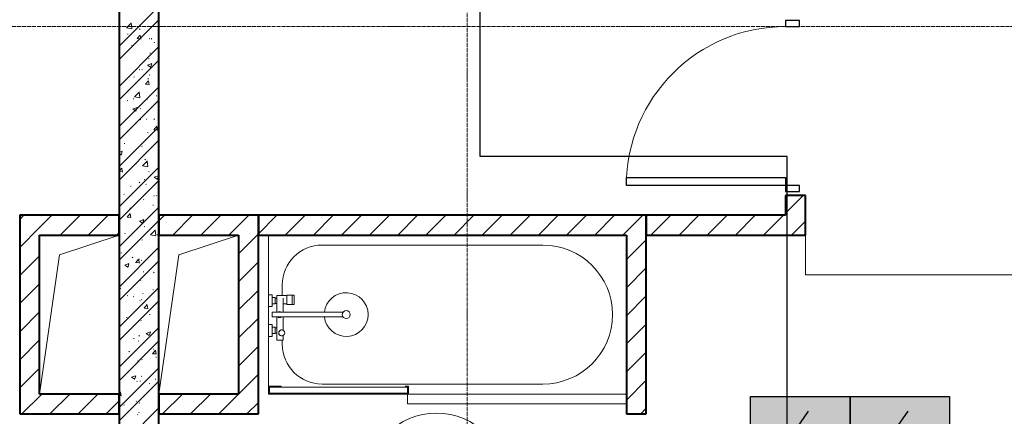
# Model space of a CAD drawing. Header units: millimetres. Extents: x -816133 to 919604, y 87941 to 147341.
# Tile 152 of 256: x -11502 to -6552, y 132912 to 134908. Entities that reach past the tile are written whole.
import ezdxf

# ---------------------------------------------------------------- set-up
doc = ezdxf.new("R2010")
doc.units = ezdxf.units.MM
doc.linetypes.add('ADSK_Линия сетки', pattern=[25, 20, -2.5, 0, -2.5])
doc.linetypes.add('Линия сетки', pattern=[25, 20, -2.5, 0, -2.5])
for name, color, linetype, lineweight in [('A-000-M_MASS', 7, 'Continuous', 18), ('A-010-A_ROOM', 7, 'Continuous', 20), ('A-200-M_WALL', 7, 'Continuous', 18), ('A-200-M_WALL_INT', 7, 'Continuous', 18), ('A-200-M_WALL_PAT', 7, 'Continuous', 40), ('A-325-M_DOOR', 7, 'Continuous', 18), ('A-700-M_FFE', 7, 'Continuous', 18), ('M-520-M_DRAINAGE_FW', 7, 'Continuous', 18), ('Z-030-M_GRID', 7, 'Continuous', 9), ('СОУЭ', 1, 'Continuous', 30), ('СС-011-ПОЖ-СИГНАЛИЗАЦИЯ', 1, 'Continuous', 30)]:
    doc.layers.add(name, color=color, linetype=linetype, lineweight=lineweight)
doc.layers.add('EI_HATCH_GALV', color=7, linetype='Continuous')

# ---------------------------------------------------------------- blocks, each defined once
blk = doc.blocks.new('10эт')
at = {"layer": 'A-000-M_MASS', "color": 9}
for p, q in [((349001.7, 132601.1), (349301.7, 132701.1)), ((349601.7, 132601.1), (349901.7, 132701.1)), ((348901.7, 131901.1), (349001.7, 132601.1)), ((349501.7, 131901.1), (349601.7, 132601.1))]:
    blk.add_line(p, q, dxfattribs=at)
at = {"layer": 'A-010-A_ROOM', "color": 9}
blk.add_circle((350897.1, 131454.6), 350, dxfattribs=at)
at = {"layer": 'A-200-M_WALL', "color": 9}
for p, q in [((352751.7, 132751.1), (352752.5, 132751.1)), ((352752.5, 132751.1), (352751.7, 132751.1)), ((352752.5, 132751.1), (352752.5, 132501.5)), ((352752.5, 132501.5), (352752.5, 132751.1)), ((352751.7, 132701.1), (352751.7, 132501.5)), ((352751.7, 132501.5), (352751.7, 132701.1)), ((352751.7, 132500.7), (352751.7, 132501.5)), ((352751.7, 132501.5), (352751.7, 132500.7)), ((352751.7, 132500.7), (353851.7, 132500.7)), ((353851.7, 132500.7), (352751.7, 132500.7)), ((352752.5, 132501.5), (353851.7, 132501.5)), ((353851.7, 132501.5), (352752.5, 132501.5))]:
    blk.add_line(p, q, dxfattribs=at)
at = {"layer": 'A-200-M_WALL_INT', "color": 9, "lineweight": 40}
for p, q in [((349301.7, 136951.1), (349301.7, 130451.1)), ((349501.7, 130451.1), (349501.7, 136951.1)), ((352751.7, 132901.1), (352651.7, 132901.1)), ((352651.7, 132901.1), (352651.7, 132801.1)), ((352751.7, 132701.1), (352751.7, 132901.1)), ((348901.7, 132801.1), (348801.7, 132801.1)), ((348801.7, 132801.1), (348801.7, 131901.1)), ((349301.7, 132801.1), (348901.7, 132801.1)), ((349301.7, 132701.1), (349301.7, 132801.1)), ((350001.7, 132801.1), (349501.7, 132801.1)), ((349501.7, 132801.1), (349501.7, 132701.1)), ((350001.7, 132701.1), (350001.7, 132801.1)), ((351851.7, 132801.1), (350001.7, 132801.1)), ((350001.7, 132801.1), (350001.7, 132701.1)), ((351951.7, 132801.1), (351851.7, 132801.1)), ((351951.7, 131801.1), (351951.7, 132801.1)), ((352651.7, 132801.1), (351951.7, 132801.1)), ((351951.7, 132801.1), (351951.7, 132701.1)), ((348901.7, 131901.1), (348901.7, 132701.1)), ((348901.7, 132701.1), (349301.7, 132701.1)), ((349501.7, 132701.1), (349901.7, 132701.1)), ((349901.7, 132701.1), (349901.7, 131901.1)), ((350001.7, 131801.1), (350001.7, 132701.1)), ((350001.7, 132701.1), (351851.7, 132701.1)), ((351851.7, 132701.1), (351851.7, 131801.1)), ((351951.7, 132701.1), (352651.7, 132701.1)), ((352651.7, 132701.1), (352751.7, 132701.1)), ((348801.7, 131901.1), (348801.7, 131801.1)), ((349301.7, 131901.1), (348901.7, 131901.1)), ((349301.7, 131801.1), (349301.7, 131901.1)), ((349901.7, 131901.1), (349501.7, 131901.1)), ((349501.7, 131901.1), (349501.7, 131801.1)), ((348801.7, 131801.1), (349301.7, 131801.1)), ((349501.7, 131801.1), (349901.7, 131801.1)), ((349901.7, 131801.1), (350001.7, 131801.1)), ((351851.7, 131801.1), (351951.7, 131801.1))]:
    blk.add_line(p, q, dxfattribs=at)
at = {"layer": 'A-200-M_WALL_PAT', "color": 9, "linetype": 'Continuous', "lineweight": 9}
for p, q in [((349301.7, 133651.9), (349501.7, 133851.9)), ((349301.7, 133584.6), (349501.7, 133784.6)), ((349301.7, 133770.5), (349303.1, 133771.5)), ((349338.6, 133743.9), (349362.4, 133768.6)), ((349338.6, 133744), (349365.7, 133739.8)), ((349365.4, 133740.9), (349362, 133769.8)), ((349301.7, 133695.8), (349302.8, 133695.1)), ((349344.1, 133712.1), (349347.4, 133712.5)), ((349392, 133690), (349406.7, 133707.5)), ((349404.6, 133738.9), (349407.1, 133736.6)), ((349410.3, 133687.2), (349406.8, 133706.3)), ((349453.2, 133689.5), (349455.9, 133691.5)), ((349301.7, 133449.9), (349501.7, 133649.9)), ((349364.2, 133655.9), (349367.1, 133654.1)), ((349391.8, 133690), (349410.1, 133688.4)), ((349462.7, 133690), (349465.5, 133688.2)), ((349477.6, 133672), (349480.1, 133669.7)), ((349301.7, 133639.7), (349302.3, 133639.2)), ((349456.1, 133617.1), (349459.4, 133617.6)), ((349301.7, 133382.5), (349501.7, 133582.5)), ((349444.3, 133557), (349459.4, 133546.8)), ((349444.4, 133556.8), (349465.8, 133565)), ((349449.5, 133588), (349452.2, 133590.1)), ((349459.7, 133545.5), (349465.9, 133563.9)), ((349375.9, 133496.9), (349379.2, 133497.4)), ((349402, 133535.1), (349404.9, 133533.3)), ((349416.3, 133534.8), (349418.8, 133532.5)), ((349452.5, 133507), (349455.8, 133507.4)), ((349301.7, 133247.8), (349501.7, 133447.8)), ((349434.1, 133460.7), (349452.4, 133459.1)), ((349434.3, 133460.7), (349449, 133478.2)), ((349445.8, 133486.6), (349448.5, 133488.6)), ((349452.6, 133457.9), (349449.1, 133477.1)), ((349379, 133396.6), (349406.1, 133392.4)), ((349379.1, 133396.5), (349402.8, 133421.3)), ((349405.8, 133393.5), (349402.4, 133422.4)), ((349487.8, 133402), (349491.1, 133402.4)), ((349301.7, 133180.5), (349501.7, 133380.5)), ((349342.7, 133379.3), (349345.5, 133377.5)), ((349372.3, 133386.8), (349375.6, 133387.2)), ((349403.7, 133352.9), (349406.2, 133350.7)), ((349442.1, 133385.1), (349444.8, 133387.1)), ((349370.1, 133336), (349385.3, 133325.7)), ((349370.3, 133335.8), (349391.6, 133344)), ((349385.5, 133324.4), (349391.7, 133342.9)), ((349406.9, 133338.4), (349409.8, 133336.6)), ((349301.7, 133045.8), (349501.7, 133245.8)), ((349407.6, 133281.8), (349410.9, 133282.2)), ((349438.4, 133283.6), (349441.1, 133285.7)), ((349476.6, 133231.4), (349491.3, 133248.9)), ((349476.7, 133286), (349479.2, 133283.7)), ((349494.9, 133228.7), (349491.4, 133247.8)), ((349444.7, 133217.5), (349447.6, 133215.7)), ((349476.4, 133231.4), (349494.7, 133229.9)), ((349301.7, 132978.4), (349501.7, 133178.4)), ((349327.4, 133161.6), (349330.7, 133162)), ((349415.4, 133148.8), (349417.9, 133146.5)), ((349434.7, 133182.2), (349437.4, 133184.2)), ((349301.7, 133116.9), (349317.4, 133122.9)), ((349301.7, 133111.1), (349311.1, 133104.7)), ((349311.4, 133103.4), (349317.5, 133121.8)), ((349385.4, 133061.8), (349388.2, 133060)), ((349419.4, 133049.3), (349446.5, 133045.1)), ((349419.5, 133049.2), (349443.2, 133073.9)), ((349431, 133080.7), (349433.7, 133082.7)), ((349439.4, 133066.6), (349442.7, 133067.1)), ((349446.2, 133046.1), (349442.9, 133075.1)), ((349301.7, 132843.7), (349501.7, 133043.7)), ((349301.7, 133023), (349315, 133038.8)), ((349301.7, 133021.2), (349318.3, 133019.7)), ((349318.6, 133018.5), (349315.1, 133037.6)), ((349449.7, 133020.8), (349452.5, 133019)), ((349478, 132992), (349499.4, 133000.2)), ((349493.3, 132980.7), (349499.5, 132999.1)), ((349301.7, 132776.4), (349501.7, 132976.4)), ((349402.8, 132967), (349405.3, 132964.7)), ((349427.3, 132979.2), (349430, 132981.3)), ((349435.8, 132956.5), (349439.1, 132956.9)), ((349477.9, 132992.2), (349493.1, 132982)), ((349324.7, 132906.8), (349327.6, 132905)), ((349359.2, 132946.4), (349362.5, 132946.9)), ((349475.8, 132900), (349478.3, 132897.8)), ((349487.5, 132900), (349490.3, 132898.2)), ((352651.7, 132812), (352740.8, 132901.1)), ((349423.6, 132877.8), (349426.3, 132879.8)), ((349471.1, 132851.5), (349474.4, 132851.9)), ((348801.7, 132780.4), (348822.4, 132801.1)), ((348901.7, 132738.9), (348963.8, 132801.1)), ((349005.2, 132701.1), (349105.2, 132801.1)), ((349146.7, 132701.1), (349246.7, 132801.1)), ((349301.7, 132641.7), (349501.7, 132841.7)), ((349342.6, 132792), (349357.3, 132809.5)), ((349355.6, 132836.3), (349359, 132836.7)), ((349360.9, 132789.3), (349357.4, 132808.4)), ((349501.7, 132773.3), (349529.5, 132801.1)), ((349570.9, 132701.1), (349670.9, 132801.1)), ((349712.4, 132701.1), (349812.4, 132801.1)), ((349853.8, 132701.1), (349953.8, 132801.1)), ((350001.7, 132707.6), (350095.2, 132801.1)), ((350136.6, 132701.1), (350236.6, 132801.1)), ((350278, 132701.1), (350378, 132801.1)), ((350419.5, 132701.1), (350519.5, 132801.1)), ((350560.9, 132701.1), (350660.9, 132801.1)), ((350702.3, 132701.1), (350802.3, 132801.1)), ((350843.7, 132701.1), (350943.7, 132801.1)), ((350985.1, 132701.1), (351085.1, 132801.1)), ((351126.6, 132701.1), (351226.6, 132801.1)), ((351268, 132701.1), (351368, 132801.1)), ((351409.4, 132701.1), (351509.4, 132801.1)), ((351550.8, 132701.1), (351650.8, 132801.1)), ((351692.3, 132701.1), (351792.3, 132801.1)), ((351851.7, 132719.1), (351933.7, 132801.1)), ((351975.1, 132701.1), (352075.1, 132801.1)), ((352116.5, 132701.1), (352216.5, 132801.1)), ((352257.9, 132701.1), (352357.9, 132801.1)), ((352399.4, 132701.1), (352499.4, 132801.1)), ((352540.8, 132701.1), (352640.8, 132801.1)), ((349301.7, 132574.3), (349501.7, 132774.3)), ((349342.4, 132792), (349360.6, 132790.4)), ((349403.7, 132771.2), (349418.9, 132761)), ((349403.9, 132771), (349425.2, 132779.2)), ((349414.5, 132762.8), (349417, 132760.6)), ((349419.1, 132759.7), (349425.3, 132778.1)), ((349419.9, 132776.3), (349422.5, 132778.3)), ((352682.2, 132701.1), (352751.7, 132770.6)), ((348801.7, 132638.9), (348901.7, 132738.9)), ((349288.1, 132701.1), (349301.7, 132714.7)), ((349329.7, 132710.1), (349332.5, 132708.3)), ((349390.9, 132731.3), (349394.2, 132731.7)), ((349428.1, 132744.2), (349430.9, 132742.4)), ((349459.8, 132701.9), (349486.9, 132697.7)), ((349459.9, 132701.8), (349483.6, 132726.5)), ((349486.6, 132698.8), (349483.3, 132727.7)), ((349492.4, 132703.3), (349495.2, 132701.5)), ((349901.7, 132607.6), (349995.2, 132701.1)), ((349995.2, 132701.1), (350001.7, 132707.6)), ((351833.7, 132701.1), (351851.7, 132719.1)), ((349416.2, 132674.8), (349418.8, 132676.9)), ((351851.7, 132577.7), (351951.7, 132677.7)), ((349301.7, 132439.6), (349501.7, 132639.6)), ((349310.7, 132611.1), (349314, 132611.5)), ((348801.7, 132497.5), (348901.7, 132597.5)), ((349301.7, 132372.3), (349501.7, 132572.3)), ((349329.7, 132550), (349351.1, 132558.2)), ((349345, 132538.7), (349351.2, 132557.1)), ((349367.5, 132589.3), (349370.3, 132587.5)), ((349384.7, 132562.8), (349402.9, 132561.2)), ((349384.9, 132562.7), (349399.6, 132580.3)), ((349403.2, 132560), (349399.6, 132579.1)), ((349401.9, 132581), (349404.4, 132578.7)), ((349412.5, 132573.4), (349415.1, 132575.4)), ((349901.7, 132466.2), (350001.7, 132566.2)), ((349329.6, 132550.2), (349344.7, 132540)), ((349422.7, 132516.1), (349426, 132516.6)), ((349474.9, 132514.1), (349477.4, 132511.8)), ((349499.3, 132526.2), (349501.7, 132526.5)), ((351851.7, 132436.3), (351951.7, 132536.3)), ((348801.7, 132356.1), (348901.7, 132456.1)), ((349408.8, 132471.9), (349411.4, 132474)), ((349301.7, 132237.6), (349501.7, 132437.6)), ((349308.1, 132433.5), (349310.9, 132431.7)), ((349419.1, 132406), (349422.5, 132406.5)), ((349470.8, 132426.6), (349473.6, 132424.8)), ((349901.7, 132324.7), (350001.7, 132424.7)), ((349301.7, 132170.2), (349501.7, 132370.2)), ((349342.5, 132395.9), (349345.9, 132396.4)), ((349372.4, 132392.6), (349375.2, 132390.8)), ((349405.1, 132370.4), (349407.7, 132372.5)), ((349413.6, 132376.9), (349416.1, 132374.6)), ((349500.2, 132354.6), (349501.7, 132354.3)), ((349500.3, 132354.4), (349501.7, 132355.9)), ((351851.7, 132294.8), (351951.7, 132394.8)), ((348801.7, 132214.7), (348901.7, 132314.7)), ((349427, 132333.5), (349445.2, 132331.9)), ((349427.2, 132333.5), (349441.9, 132351)), ((349445.5, 132330.7), (349441.9, 132349.8)), ((349339, 132285.8), (349342.3, 132286.2)), ((349401.4, 132269), (349404, 132271)), ((349410.2, 132271.7), (349413, 132269.9)), ((349454.4, 132301), (349457.7, 132301.4)), ((349901.7, 132183.3), (350001.7, 132283.3)), ((349301.7, 132035.5), (349501.7, 132235.5)), ((349437.3, 132206.4), (349452.5, 132196.2)), ((349437.5, 132206.2), (349458.8, 132214.4)), ((349452.7, 132194.9), (349458.9, 132213.3)), ((351851.7, 132153.4), (351951.7, 132253.4)), ((348801.7, 132073.3), (348901.7, 132173.3)), ((349301.7, 131968.2), (349501.7, 132168.2)), ((349374.2, 132180.8), (349377.5, 132181.2)), ((349397.6, 132167.5), (349400.3, 132169.6)), ((349401, 132195), (349403.5, 132192.8)), ((349350.8, 132116), (349353.6, 132114.2)), ((349469.5, 132104.2), (349484.2, 132121.7)), ((349474, 132128.1), (349476.5, 132125.8)), ((349487.7, 132101.5), (349484.2, 132120.6)), ((349901.7, 132041.9), (350001.7, 132141.9)), ((351851.7, 132012), (351951.7, 132112)), ((349393.9, 132066), (349396.6, 132068.1)), ((349415.1, 132075), (349417.9, 132073.2)), ((349469.3, 132104.2), (349487.5, 132102.6)), ((349486.2, 132085.9), (349489.5, 132086.3)), ((348801.7, 131931.8), (348901.7, 132031.8)), ((349301.7, 131833.4), (349501.7, 132033.4)), ((349301.7, 131766.1), (349501.7, 131966.1)), ((349363.2, 131985.4), (349378.3, 131975.2)), ((349363.3, 131985.2), (349384.7, 131993.4)), ((349378.6, 131973.9), (349384.8, 131992.3)), ((349390.2, 131964.6), (349392.9, 131966.6)), ((349406, 131965.6), (349409.4, 131966.1)), ((349412.7, 131990.9), (349415.2, 131988.6)), ((349482.6, 131975.7), (349486, 131976.2)), ((349901.7, 131900.5), (350001.7, 132000.5)), ((351851.7, 131870.6), (351951.7, 131970.6)), ((349301.7, 131904.3), (349307.8, 131911.6)), ((349311.4, 131891.3), (349307.9, 131910.4)), ((349452.9, 131954.2), (349455.7, 131952.4)), ((348812.4, 131801.1), (348912.4, 131901.1)), ((348953.8, 131801.1), (349053.8, 131901.1)), ((349095.2, 131801.1), (349195.2, 131901.1)), ((349236.6, 131801.1), (349301.7, 131866.2)), ((349301.7, 131893.3), (349311.2, 131892.5)), ((349386.5, 131863.1), (349389.2, 131865.2)), ((349519.5, 131801.1), (349619.5, 131901.1)), ((349660.9, 131801.1), (349760.9, 131901.1)), ((349802.3, 131801.1), (349901.7, 131900.5)), ((349301.7, 131631.4), (349501.7, 131831.4)), ((349325.8, 131845.4), (349329.2, 131845.9)), ((349402.5, 131855.5), (349405.8, 131856)), ((349943.7, 131801.1), (350001.7, 131859)), ((351923.6, 131801.1), (351951.7, 131829.1)), ((349393.5, 131798.4), (349396.4, 131796.6)), ((349400.1, 131809.1), (349402.6, 131806.8))]:
    blk.add_line(p, q, dxfattribs=at)
at = {"layer": 'A-325-M_DOOR', "color": 9, "lineweight": 30}
for p, q in [((352721.7, 133781.1), (352651.7, 133781.1)), ((352651.7, 133781.1), (352651.7, 133751.1)), ((352651.7, 133751.1), (352721.7, 133751.1)), ((352721.7, 133751.1), (352721.7, 133781.1)), ((351851.7, 132951.1), (351851.7, 132991.1)), ((351851.7, 132991.1), (352651.7, 132991.1)), ((352651.7, 132951.1), (351851.7, 132951.1)), ((352651.7, 132951.1), (351851.7, 132951.1)), ((352651.7, 132991.1), (352651.7, 132951.1)), ((352721.7, 132951.1), (352651.7, 132951.1)), ((352651.7, 132951.1), (352651.7, 132921.1)), ((352721.7, 132921.1), (352721.7, 132951.1)), ((352651.7, 132921.1), (352721.7, 132921.1))]:
    blk.add_line(p, q, dxfattribs=at)
at = {"layer": 'A-325-M_DOOR', "color": 9, "lineweight": 9}
blk.add_arc((352651.7, 132951.1), 800, 90, 180, dxfattribs=at)
at = {"layer": 'A-700-M_FFE', "color": 9, "lineweight": 9}
for p, q in [((350751.7, 131900.9), (350751.7, 131851.1)), ((351851.7, 131901.1), (350756.6, 131901.1)), ((350751.7, 131851.1), (351851.7, 131851.1))]:
    blk.add_line(p, q, dxfattribs=at)
at = {"layer": 'M-520-M_DRAINAGE_FW', "color": 9}
for p, q in [((350051.7, 132400.8), (350051.7, 132701.1)), ((351431.7, 132651.1), (350321.7, 132651.1)), ((350121.7, 132451.1), (350121.7, 132397.3)), ((350051.7, 132400.8), (350071.7, 132400.8)), ((350051.7, 132341.1), (350051.7, 132400.8)), ((350071.7, 132400.8), (350071.7, 132341.1)), ((350071.7, 132387), (350085.7, 132387)), ((350071.7, 132355.1), (350071.7, 132387)), ((350085.7, 132355.1), (350071.7, 132355.1)), ((350085.7, 132387), (350085.7, 132355.1)), ((350085.7, 132384.4), (350093.7, 132384.4)), ((350085.7, 132357.5), (350085.7, 132384.4)), ((350093.7, 132357.5), (350085.7, 132357.5)), ((350093.7, 132397.3), (350144.2, 132397.3)), ((350093.7, 132384.4), (350093.7, 132397.3)), ((350093.7, 132312.4), (350093.7, 132384.4)), ((350093.7, 132384.4), (350093.7, 132357.5)), ((350125.4, 132384.4), (350125.4, 132312.4)), ((350144.2, 132354.5), (350125.4, 132354.5)), ((350144.2, 132399.1), (350171.8, 132399.1)), ((350144.2, 132352.1), (350144.2, 132399.1)), ((350144.2, 132397.3), (350144.2, 132354.5)), ((350171.8, 132399.1), (350171.8, 132352.1)), ((350171.8, 132399.1), (350180.8, 132399.1)), ((350171.8, 132352.1), (350171.8, 132399.1)), ((350180.8, 132399.1), (350180.8, 132352.1)), ((350051.7, 132251.1), (350051.7, 132341.1)), ((350071.7, 132341.1), (350051.7, 132341.1)), ((350071.7, 132312.4), (350426.8, 132312.4)), ((350071.7, 132289.7), (350071.7, 132312.4)), ((350171.8, 132352.1), (350144.2, 132352.1)), ((350180.8, 132352.1), (350171.8, 132352.1)), ((350426.8, 132289.7), (350071.7, 132289.7)), ((350093.7, 132171.9), (350093.7, 132289.7)), ((350125.4, 132289.7), (350125.4, 132222.4)), ((350051.7, 132251.1), (350071.7, 132251.1)), ((350051.7, 132191.3), (350051.7, 132251.1)), ((350071.7, 132251.1), (350071.7, 132191.3)), ((350071.7, 132237), (350085.7, 132237)), ((350071.7, 132205.1), (350071.7, 132237)), ((350085.7, 132237), (350085.7, 132205.1)), ((350085.7, 132234.6), (350093.7, 132234.6)), ((350085.7, 132207.7), (350085.7, 132234.6)), ((350093.7, 132207.7), (350085.7, 132207.7)), ((350093.7, 132234.6), (350093.7, 132207.7)), ((350051.7, 131941.1), (350051.7, 132191.3)), ((350071.7, 132191.3), (350051.7, 132191.3)), ((350085.7, 132205.1), (350071.7, 132205.1)), ((350125.4, 132171.9), (350093.7, 132171.9)), ((350121.7, 132171.9), (350121.7, 132151.1)), ((350125.4, 132195.4), (350125.4, 132171.9)), ((350051.7, 131941.1), (350051.7, 131901.1)), ((350116.7, 131941.1), (350051.7, 131941.1)), ((350056.7, 131905.9), (350056.7, 131936.1)), ((350056.7, 131936.1), (350116.7, 131936.1)), ((350751.7, 131936.1), (350056.7, 131936.1)), ((350056.7, 131936.1), (350056.7, 131905.9)), ((350116.7, 131936.1), (350116.7, 131941.1)), ((350321.7, 131951.1), (351431.7, 131951.1)), ((350756.7, 131941.1), (350741.7, 131941.1)), ((350741.7, 131941.1), (350741.7, 131936.1)), ((350741.7, 131936.1), (350751.7, 131936.1)), ((350751.7, 131936.1), (350751.7, 131905.9)), ((350751.7, 131905.9), (350751.7, 131936.1)), ((350756.7, 131900.9), (350756.7, 131941.1)), ((350051.7, 131901.1), (350066.7, 131901.1)), ((350066.7, 131905.9), (350056.7, 131905.9)), ((350056.7, 131905.9), (350751.7, 131905.9)), ((350066.7, 131901.1), (350066.7, 131905.9)), ((350741.7, 131901.1), (350066.7, 131901.1)), ((350751.7, 131905.9), (350741.7, 131905.9)), ((350741.7, 131905.9), (350741.7, 131900.9)), ((350741.7, 131900.9), (350756.7, 131900.9))]:
    blk.add_line(p, q, dxfattribs=at)
for centre, radius, start, end in [((350321.7, 132451.1), 200, 90, 180), ((351431.7, 132301.1), 350, 270, 90), ((350443.3, 132301.1), 110, 185.916, 174.084), ((350107.8, 132301.1), 15.5, 47.0093, 132.9907), ((350443.3, 132301.1), 20, 90, 270), ((350443.3, 132301.1), 20, 145.4667, 214.5333), ((350443.3, 132301.1), 20, 270, 90), ((350107.8, 132301.1), 15.5, 227.0093, 312.9907), ((350118.9, 132208.9), 15, 64.0483, 295.9517), ((350118.9, 132208.9), 15, 90, 270), ((350118.9, 132208.9), 15, 270, 90), ((350321.7, 132151.1), 200, 180, 270)]:
    blk.add_arc(centre, radius, start, end, dxfattribs=at)
at = {"layer": 'Z-030-M_GRID', "color": 9, "linetype": 'Линия сетки'}
blk.add_line((351051.7, 116076.8), (351051.7, 137026.1), dxfattribs=at)
at = {"layer": 'Z-030-M_GRID', "color": 9, "linetype": 'ADSK_Линия сетки'}
blk.add_line((358421.7, 133751.1), (308438.4, 133751.1), dxfattribs=at)
blk = doc.blocks.new('ИП 212-64 прот.R3')
at = {"layer": 'EI_HATCH_GALV', "lineweight": 30, "true_color": 0xffffff}
h = blk.add_hatch(color=7, dxfattribs=at)
h.dxf.hatch_style = 1
h.paths.add_polyline_path([(-2.5, 2.5), (2.5, 2.5), (2.5, -2.5), (-2.5, -2.5)])
at = {"color": 1, "linetype": 'ByBlock', "lineweight": -2}
for p, q in [((0.397, 1.766), (-0.83, 0)), ((-0.83, 0), (0.829, 0)), ((0.829, 0), (-0.306, -1.637))]:
    blk.add_line(p, q, dxfattribs=at)
at = {"color": 1, "linetype": 'ByBlock', "lineweight": -2, "ltscale": 0.1}
blk.add_lwpolyline([(-2.5, 2.5), (2.5, 2.5), (2.5, -2.5), (-2.5, -2.5)], close=True, dxfattribs=at)

msp = doc.modelspace()

# ---------------------------------------------------------------- linework, layer by layer
at = {"layer": 'СС-011-ПОЖ-СИГНАЛИЗАЦИЯ', "ltscale": 100}
msp.add_lwpolyline([(-6882.7, 130708.4), (-6882.7, 132727.3), (-7644.6, 132727.3), (-7644.6, 134219.2), (-9186.5, 134219.2), (-9186.5, 136906.8), (-4902.1, 136906.8), (-4902.1, 133941.1), (-3807.9, 133941.1)], dxfattribs=at)

# ---------------------------------------------------------------- block references
at = {"layer": 'СОУЭ', "color": 6, "xscale": 100, "yscale": 100, "zscale": 100}
for p in [(-7577.7, 132760.7), (-7077.7, 132760.7)]:
    msp.add_blockref('ИП 212-64 прот.R3', p, dxfattribs=at)
at = {"layer": 'СС-011-ПОЖ-СИГНАЛИЗАЦИЯ', "color": 9, "lineweight": 30}
msp.add_blockref('10эт', (-360303.7, 1122.9), dxfattribs=at)

doc.saveas('drawing.dxf')
